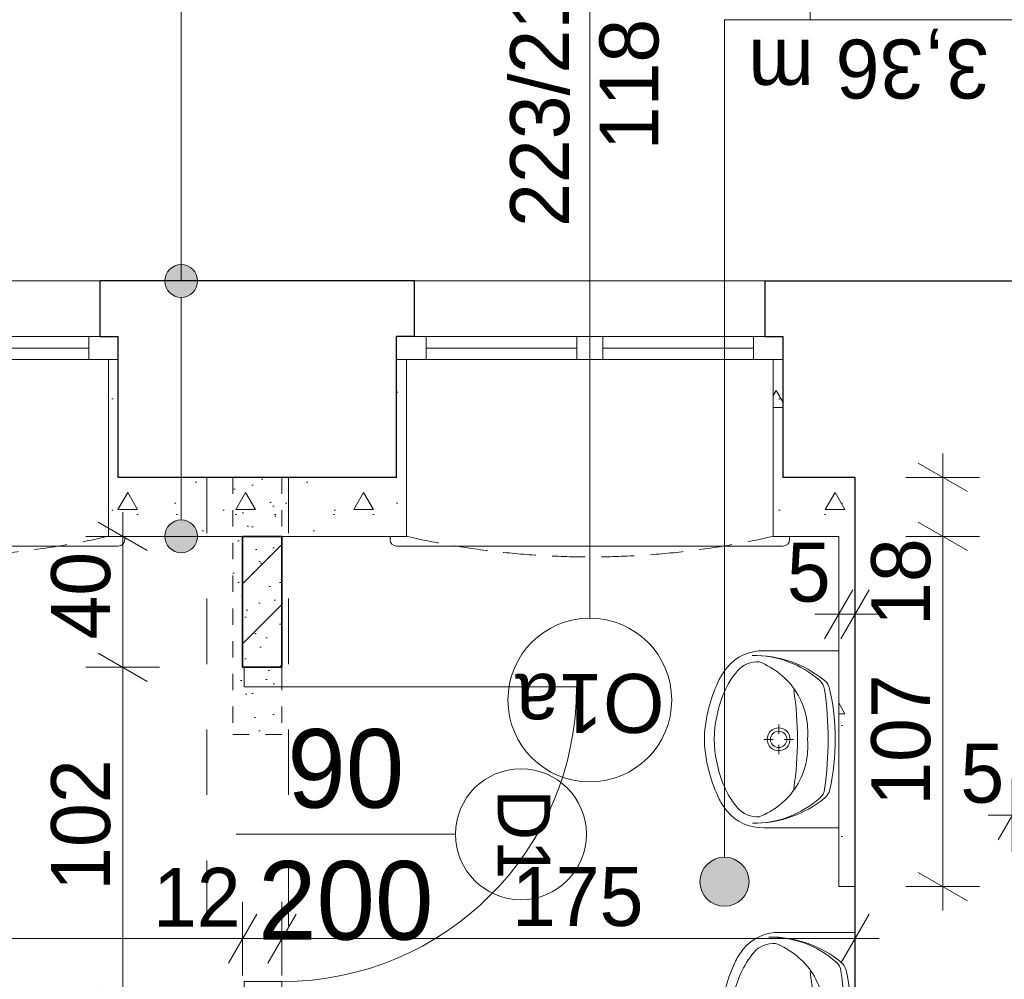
# Model space of a CAD drawing. Extents: x -145259 to -66341, y -2316 to 227384.
# Tile 10 of 141: x -123960 to -120953, y 59361 to 62292. Entities that reach past the tile are written whole.
import ezdxf

# ---------------------------------------------------------------- set-up
doc = ezdxf.new("R2010")
doc.units = 0
doc.header["$MEASUREMENT"] = 0
for name, pattern in [('Hidden Line', [100, 50, -50]), ('Krawędzie ukryte', [150, 100, -50]), ('Przerywana', [400, 200, -200])]:
    doc.linetypes.add(name, pattern=pattern)
for name, color, linetype, lineweight in [('Arch drzwi_Nr_Pióra__5', 7, 'Continuous', 13), ('Arch ocieplenie_Nr_Pióra__21', 7, 'Continuous', 13), ('Arch opisy okien_Nr_Pióra__21', 7, 'Continuous', 13), ('Arch opisy okien_Nr_Pióra__5', 7, 'Continuous', 13), ('Arch opisy_Nr_Pióra__1', 7, 'Continuous', 25), ('Arch opisy_Nr_Pióra__21', 7, 'Continuous', 13), ('Arch wymiary_Nr_Pióra__21', 7, 'Continuous', 13), ('Arch wymiary_Nr_Pióra__5', 7, 'Continuous', 13), ('Arch zmurowania_Nr_Pióra__21', 7, 'Continuous', 13), ('Arch zmurowania_Nr_Pióra__27', 7, 'Continuous', 35), ('Drzwi ArchiCAD_Nr_Pióra__27', 7, 'Continuous', 35), ('Drzwi ArchiCAD_Nr_Pióra__5', 7, 'Continuous', 13), ('INWENT OPISY_Nr_Pióra__21', 7, 'Continuous', 13), ('INWENT STROPY_Nr_Pióra__21', 7, 'Continuous', 13), ('INWENT wyposarzenie_Nr_Pióra__21', 7, 'Continuous', 13), ('INWENT. OKNA_Nr_Pióra__21', 7, 'Continuous', 13), ('INWENT.ŚCIANY_Nr_Pióra__1', 7, 'Continuous', 25), ('INWENT.ŚCIANY_Nr_Pióra__21', 7, 'Continuous', 13)]:
    doc.layers.add(name, color=color, linetype=linetype, lineweight=lineweight)
for name, color, linetype in [('Arch ocieplenie', 7, 'Continuous'), ('Arch opisy', 7, 'Continuous'), ('Arch wymiary', 7, 'Continuous'), ('Arch zmurowania', 7, 'Continuous'), ('Drzwi ArchiCAD', 7, 'Continuous'), ('INWENT wyposarzenie', 7, 'Continuous')]:
    doc.layers.add(name, color=color, linetype=linetype)
doc.layers.add('Arch wyburzenia_Nr_Pióra__2', color=7, linetype='Continuous', lineweight=13, true_color=0x7f7f7f)
doc.layers.add('INWENT.ŚCIANY_Nr_Pióra__2', color=7, linetype='Continuous', lineweight=13, true_color=0x7f7f7f)
doc.styles.add('GENERATED_STYLE_1', font='txt')
doc.styles.add('GENERATED_STYLE_7', font='txt')
doc.styles.add('GENERATED_STYLE_8', font='txt')
doc.dimstyles.new('GENERATED_STYLE__1', dxfattribs={"dimtxt": 179.999995, "dimasz": 114, "dimexe": 0.18, "dimexo": 0, "dimgap": 0.09, "dimtad": 1, "dimdec": 0, "dimlfac": 0.1, "dimzin": 0, "dimdsep": 46, "dimtxsty": 'GENERATED_STYLE_1', "dimblk": 'ARROWHEAD_2', "dimblk1": 'ARROWHEAD_2', "dimblk2": 'ARROWHEAD_2', "dimcen": 0.09, "dimclrd": 7, "dimclre": 7, "dimclrt": 7, "dimazin": 0, "dimtfac": 1, "dimtdec": 4, "dimtmove": 0, "dimatfit": 3, "dimfxl": 0, "dimtolj": 1, "dimtzin": 0, "dimarcsym": 0})
doc.dimstyles.new('GENERATED_STYLE__2', dxfattribs={"dimtxt": 179.999995, "dimasz": 114, "dimexe": 0.18, "dimexo": 0, "dimgap": 0.09, "dimtad": 1, "dimtih": 1, "dimtoh": 1, "dimdec": 0, "dimlfac": 0.1, "dimzin": 0, "dimdsep": 46, "dimtxsty": 'GENERATED_STYLE_1', "dimblk": 'ARROWHEAD_2', "dimblk1": 'ARROWHEAD_2', "dimblk2": 'ARROWHEAD_2', "dimcen": 0.09, "dimclrd": 7, "dimclre": 7, "dimclrt": 7, "dimazin": 0, "dimtfac": 1, "dimtdec": 4, "dimtmove": 0, "dimatfit": 3, "dimfxl": 0, "dimtolj": 1, "dimtzin": 0, "dimarcsym": 0})
doc.dimstyles.new('GENERATED_STYLE__4', dxfattribs={"dimtxt": 179.999995, "dimasz": 114, "dimexe": 0.18, "dimexo": 0, "dimgap": 0.09, "dimtad": 1, "dimdec": 0, "dimlfac": 0.1, "dimzin": 0, "dimdsep": 46, "dimtxsty": 'GENERATED_STYLE_1', "dimblk": 'ARROWHEAD_2', "dimblk1": 'ARROWHEAD_2', "dimblk2": 'ARROWHEAD_2', "dimcen": 0.09, "dimclrd": 7, "dimclre": 7, "dimclrt": 7, "dimazin": 0, "dimtfac": 1, "dimtdec": 4, "dimtmove": 2, "dimatfit": 3, "dimfxl": 0, "dimtolj": 1, "dimtzin": 0, "dimarcsym": 0})
pattern_1 = [(0, (0, 0), (0, 623.5383), [60, -300]), (0, (180, 311.8), (0, 623.5383), [60, -300]), (60, (0, 0), (-540, 311.7692), [60, -300]), (60, (360, 0), (-540, 311.7692), [60, -300]), (120, (60, 0), (540, 311.7692), [60, -300]), (120, (420, 0), (540, 311.7692), [60, -300]), (0, (0, 60), (0, 120), [0, -120, 0, -180.00001]), (45, (60, 60), (-84.85282, 84.85282), [0, -90, 0, -150.00001])]
pattern_2 = [(45, (0, 0), (-91.92388, 91.92388), [])]

# ---------------------------------------------------------------- blocks, each defined once
blk = doc.blocks.new('Ściana_89', base_point=(-121408.7, 59643.6))
at = {"layer": 'Arch ocieplenie_Nr_Pióra__21', "linetype": 'Continuous'}
h = blk.add_hatch(dxfattribs=at)
h.set_pattern_fill('Structural_Concrete', color=256, style=0, pattern_type=2)
h.set_pattern_definition(pattern_1)
h.paths.add_polyline_path([(-121408.7, 59643.6), (-121408.7, 60893.6), (-121458.7, 60713.6), (-121458.7, 59643.6)], flags=0)
for p, q in [((-121408.7, 59643.6), (-121408.7, 60893.6)), ((-121458.7, 60713.6), (-121458.7, 59643.6)), ((-121458.7, 59643.6), (-121408.7, 59643.6))]:
    blk.add_line(p, q, dxfattribs=at)
blk = doc.blocks.new('Ściana_91', base_point=(-123658.7, 61253.6))
at = {"layer": 'Arch ocieplenie_Nr_Pióra__21', "linetype": 'Continuous'}
h = blk.add_hatch(dxfattribs=at)
h.set_pattern_fill('Structural_Concrete', color=256, style=0, pattern_type=2)
h.set_pattern_definition(pattern_1)
h.paths.add_polyline_path([(-123688.7, 61253.6), (-123688.7, 60713.6), (-123658.7, 60893.6), (-123658.7, 61253.6)], flags=0)
for p, q in [((-123688.7, 61253.6), (-123688.7, 60713.6)), ((-123658.7, 61253.6), (-123688.7, 61253.6)), ((-123658.7, 60893.6), (-123658.7, 61253.6))]:
    blk.add_line(p, q, dxfattribs=at)
blk = doc.blocks.new('Ściana_92', base_point=(-123658.7, 60893.6))
at = {"layer": 'Arch ocieplenie_Nr_Pióra__21', "linetype": 'Continuous'}
h = blk.add_hatch(dxfattribs=at)
h.set_pattern_fill('Structural_Concrete', color=256, style=0, pattern_type=2)
h.set_pattern_definition(pattern_1)
h.paths.add_polyline_path([(-123688.7, 60713.6), (-122778.7, 60713.6), (-122808.7, 60893.6), (-123658.7, 60893.6)], flags=0)
for p, q in [((-122808.7, 60893.6), (-123658.7, 60893.6)), ((-123688.7, 60713.6), (-122778.7, 60713.6))]:
    blk.add_line(p, q, dxfattribs=at)
blk = doc.blocks.new('Ściana_93', base_point=(-122808.7, 61253.6))
at = {"layer": 'Arch ocieplenie_Nr_Pióra__21', "linetype": 'Continuous'}
h = blk.add_hatch(dxfattribs=at)
h.set_pattern_fill('Structural_Concrete', color=256, style=0, pattern_type=2)
h.set_pattern_definition(pattern_1)
h.paths.add_polyline_path([(-122808.7, 61253.6), (-122808.7, 60893.6), (-122778.7, 60713.6), (-122778.7, 61253.6)], flags=0)
for p, q in [((-122808.7, 61253.6), (-122808.7, 60893.6)), ((-122778.7, 61253.6), (-122808.7, 61253.6)), ((-122778.7, 60713.6), (-122778.7, 61253.6))]:
    blk.add_line(p, q, dxfattribs=at)
blk = doc.blocks.new('Ściana_94', base_point=(-121628.7, 61253.6))
at = {"layer": 'Arch ocieplenie_Nr_Pióra__21', "linetype": 'Continuous'}
h = blk.add_hatch(dxfattribs=at)
h.set_pattern_fill('Structural_Concrete', color=256, style=0, pattern_type=2)
h.set_pattern_definition(pattern_1)
h.paths.add_polyline_path([(-121658.7, 61253.6), (-121658.7, 60713.6), (-121628.7, 60893.6), (-121628.7, 61253.6)], flags=0)
for p, q in [((-121658.7, 61253.6), (-121658.7, 60713.6)), ((-121628.7, 61253.6), (-121658.7, 61253.6)), ((-121628.7, 60893.6), (-121628.7, 61253.6))]:
    blk.add_line(p, q, dxfattribs=at)
blk = doc.blocks.new('Ściana_95', base_point=(-121628.7, 60893.6))
at = {"layer": 'Arch ocieplenie_Nr_Pióra__21', "linetype": 'Continuous'}
h = blk.add_hatch(dxfattribs=at)
h.set_pattern_fill('Structural_Concrete', color=256, style=0, pattern_type=2)
h.set_pattern_definition(pattern_1)
h.paths.add_polyline_path([(-121658.7, 60713.6), (-121458.7, 60713.6), (-121408.7, 60893.6), (-121628.7, 60893.6)], flags=0)
for p, q in [((-121408.7, 60893.6), (-121628.7, 60893.6)), ((-121658.7, 60713.6), (-121458.7, 60713.6))]:
    blk.add_line(p, q, dxfattribs=at)
blk = doc.blocks.new('D1 Drzwi proste 14_9')
at = {"layer": 'Drzwi ArchiCAD_Nr_Pióra__27', "linetype": 'Continuous'}
for p, q in [((-510, 0), (-510, -115)), ((510, 0), (510, -115))]:
    blk.add_line(p, q, dxfattribs=at)
at = {"layer": 'Drzwi ArchiCAD_Nr_Pióra__5', "linetype": 'Continuous'}
for p, q in [((450, 0), (450, 900)), ((-450, 0), (-510, 0)), ((-510, 0), (-510, -115)), ((-450, -115), (-450, 0)), ((510, 0), (450, 0)), ((450, 0), (450, -115)), ((510, -115), (510, 0)), ((-510, -115), (-450, -115)), ((450, -115), (510, -115))]:
    blk.add_line(p, q, dxfattribs=at)
blk.add_arc((450, 0), 900, 90, 180, dxfattribs=at)
blk = doc.blocks.new('Ściana_101', base_point=(-123279, 60713.6))
at = {"layer": 'Arch zmurowania_Nr_Pióra__21', "linetype": 'Continuous'}
h = blk.add_hatch(dxfattribs=at)
h.set_pattern_fill('Common_Brick', color=256, style=0, pattern_type=2)
h.set_pattern_definition(pattern_2)
h.paths.add_polyline_path([(-123279, 60713.6), (-123279, 60313.6), (-123274, 60313.6), (-123159, 60313.6), (-123159, 60713.6)], flags=0)
h = blk.add_hatch(dxfattribs=at)
h.set_pattern_fill('Common_Brick', color=256, style=0, pattern_type=2)
h.set_pattern_definition(pattern_2)
h.paths.add_polyline_path([(-123279, 57608.6), (-123159, 57608.6), (-123159, 59293.6), (-123274, 59293.6), (-123279, 59293.6)], flags=0)
at = {"layer": 'Arch zmurowania_Nr_Pióra__27', "linetype": 'Continuous'}
for p, q in [((-123279, 60713.6), (-123279, 60313.6)), ((-123159, 60713.6), (-123279, 60713.6)), ((-123159, 60313.6), (-123159, 60713.6)), ((-123274, 60313.6), (-123279, 60313.6)), ((-123159, 60313.6), (-123274, 60313.6)), ((-123274, 59293.6), (-123279, 59293.6)), ((-123279, 59293.6), (-123279, 57608.6)), ((-123159, 59293.6), (-123274, 59293.6)), ((-123159, 57608.6), (-123159, 59293.6)), ((-123279, 57608.6), (-123159, 57608.6))]:
    blk.add_line(p, q, dxfattribs=at)
at = {"layer": 'Drzwi ArchiCAD', "color": 8, "linetype": 'Continuous', "lineweight": 13, "true_color": 0x7f7f7f, "xscale": -1, "zscale": 1000, "rotation": -90.00000000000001}
blk.add_blockref('D1 Drzwi proste 14_9', (-123159, 59803.6), dxfattribs=at)
blk = doc.blocks.new('Symbol Umywalka 14_14', base_point=(-121868.8, 59823.6))
at = {"layer": 'INWENT wyposarzenie_Nr_Pióra__21', "linetype": 'Continuous'}
for p, q in [((-121458.7, 60363.6), (-121687.2, 60363.6)), ((-121458.7, 59823.6), (-121458.7, 60363.6)), ((-121458.7, 60178.7), (-121458.7, 60008.5)), ((-121642.1, 60139), (-121642.1, 60110.2)), ((-121658.7, 60093.5), (-121687.5, 60093.5)), ((-121642.1, 60076.8), (-121642.1, 60048)), ((-121596.6, 60093.5), (-121625.4, 60093.5)), ((-121458.7, 59823.6), (-121687.2, 59823.6))]:
    blk.add_line(p, q, dxfattribs=at)
for radius in [35, 25]:
    blk.add_circle((-121642.1, 60093.5), radius, dxfattribs=at)
for centre, radius, start, end in [((-121693.1, 60226.4), 137.4, 87.5448, 141.2546), ((-121716.7, 60010.1), 339.6, 50.7422, 90.9847), ((-121718.6, 60044.5), 305.1, 48.602, 90.7542), ((-121634.2, 60179.3), 212.8, 141.3152, 152.8429), ((-121706.9, 60249.6), 80.9, 86.0694, 139.1984), ((-121789.8, 60106.5), 240.7, 32.8442, 68.4481), ((-121541.4, 60117), 293, 140.7149, 170.0022), ((-121425.1, 60079.9), 444.2, 153.7403, 175.7948), ((-121546.5, 60239.7), 45, 7.9079, 48.602), ((-121530.3, 60238.2), 45, 12.7715, 50.7422), ((-122569.5, 60093.6), 984.9, 351.1734, 8.8204), ((-121793.6, 60112.9), 240.6, 355.394, 31.0561), ((-122644.8, 60087.1), 1153.8, 0.3225, 7.9079), ((-122145.6, 60098.7), 675.9, 359.5672, 12.7715), ((-121522.1, 60093.6), 316.7, 166.4334, 193.5666), ((-121598.8, 60093.6), 270, 175.9876, 184.0124), ((-121425.1, 60107.3), 444.2, 184.2052, 206.2597), ((-121793.6, 60074.3), 240.6, 328.9439, 4.606), ((-122644.8, 60098.8), 1153.8, 352.1696, 359.755), ((-122145.6, 60087.8), 675.9, 347.306, 0.5103), ((-121541.4, 60070.2), 293, 189.9978, 219.2851), ((-121789.8, 60080.7), 240.7, 291.5519, 327.1558), ((-121546.4, 59947.7), 45, 311.4755, 352.1696), ((-121530.1, 59949.2), 45, 309.3352, 347.306), ((-121634.2, 60007.9), 212.8, 207.1571, 218.6848), ((-121716.8, 60177.1), 339.6, 269.0928, 309.3352), ((-121718.6, 60142.6), 305.1, 269.3233, 311.4755), ((-121693.1, 59960.8), 137.4, 218.7454, 272.4552), ((-121706.9, 59937.6), 80.9, 220.8016, 273.9306)]:
    blk.add_arc(centre, radius, start, end, dxfattribs=at)
blk = doc.blocks.new('Symbol Umywalka 14_21', base_point=(-121818.8, 58963.6))
at = {"layer": 'INWENT wyposarzenie_Nr_Pióra__21', "linetype": 'Continuous'}
for p, q in [((-121408.7, 59503.6), (-121637.2, 59503.6)), ((-121408.7, 58963.6), (-121408.7, 59503.6)), ((-121408.7, 59318.7), (-121408.7, 59148.5)), ((-121592.1, 59279), (-121592.1, 59250.2)), ((-121608.7, 59233.5), (-121637.5, 59233.5)), ((-121546.6, 59233.5), (-121575.4, 59233.5)), ((-121592.1, 59216.8), (-121592.1, 59188)), ((-121408.7, 58963.6), (-121637.2, 58963.6))]:
    blk.add_line(p, q, dxfattribs=at)
for radius in [35, 25]:
    blk.add_circle((-121592.1, 59233.5), radius, dxfattribs=at)
for centre, radius, start, end in [((-121643.1, 59366.4), 137.4, 87.5448, 141.2546), ((-121656.9, 59389.6), 80.9, 86.0694, 139.1984), ((-121666.7, 59150.1), 339.6, 50.7422, 90.9847), ((-121668.6, 59184.5), 305.1, 48.602, 90.7542), ((-121739.8, 59246.5), 240.7, 32.8442, 68.4481), ((-121491.4, 59257), 293, 140.7149, 170.0022), ((-121584.2, 59319.3), 212.8, 141.3152, 152.8429), ((-121375.1, 59219.9), 444.2, 153.7403, 175.7948), ((-121496.5, 59379.7), 45, 7.9079, 48.602), ((-121480.3, 59378.2), 45, 12.7715, 50.7422), ((-122519.5, 59233.6), 984.9, 351.1734, 8.8204), ((-122594.8, 59227.1), 1153.8, 0.3225, 7.9079), ((-122095.6, 59238.7), 675.9, 359.5672, 12.7715), ((-121743.6, 59252.9), 240.6, 355.394, 31.0561), ((-121472.1, 59233.6), 316.7, 166.4334, 193.5666), ((-121548.8, 59233.6), 270, 175.9876, 184.0124), ((-121743.6, 59214.3), 240.6, 328.9439, 4.606), ((-122594.8, 59238.8), 1153.8, 352.1696, 359.755), ((-122095.6, 59227.8), 675.9, 347.306, 0.5103), ((-121375.1, 59247.3), 444.2, 184.2052, 206.2597), ((-121491.4, 59210.2), 293, 189.9978, 219.2851), ((-121739.8, 59220.7), 240.7, 291.5519, 327.1558), ((-121496.4, 59087.7), 45, 311.4755, 352.1696), ((-121480.1, 59089.2), 45, 309.3352, 347.306), ((-121584.2, 59147.9), 212.8, 207.1571, 218.6848), ((-121666.8, 59317.1), 339.6, 269.0928, 309.3352), ((-121668.6, 59282.6), 305.1, 269.3233, 311.4755), ((-121656.9, 59077.6), 80.9, 220.8016, 273.9306), ((-121643.1, 59100.8), 137.4, 218.7454, 272.4552)]:
    blk.add_arc(centre, radius, start, end, dxfattribs=at)
blk = doc.blocks.new('Linia_20', base_point=(-123466.5, 61493.6))
at = {"layer": 'Arch opisy_Nr_Pióra__21', "linetype": 'Continuous'}
blk.add_line((-123466.5, 61493.6), (-123466.5, 62682.6), dxfattribs=at)
blk.add_circle((-123466.5, 62982.6), 300, dxfattribs=at)
blk = doc.blocks.new('Linia_21', base_point=(-123466.5, 60713.6))
at = {"layer": 'Arch opisy_Nr_Pióra__21', "linetype": 'Continuous'}
for points in [[(-123416.5, 61493.6), (-123420.3, 61512.7), (-123431.1, 61529), (-123447.4, 61539.8), (-123466.5, 61543.6), (-123485.6, 61539.8), (-123501.9, 61529), (-123512.7, 61512.7), (-123516.5, 61493.6), (-123512.7, 61474.5), (-123501.9, 61458.2), (-123485.6, 61447.4), (-123466.5, 61443.6), (-123447.4, 61447.4), (-123431.1, 61458.2), (-123420.3, 61474.5)], [(-123416.5, 60713.6), (-123420.3, 60732.7), (-123431.1, 60749), (-123447.4, 60759.8), (-123466.5, 60763.6), (-123485.6, 60759.8), (-123501.9, 60749), (-123512.7, 60732.7), (-123516.5, 60713.6), (-123512.7, 60694.5), (-123501.9, 60678.2), (-123485.6, 60667.4), (-123466.5, 60663.6), (-123447.4, 60667.4), (-123431.1, 60678.2), (-123420.3, 60694.5)]]:
    blk.add_hatch(color=256, dxfattribs=at).paths.add_polyline_path(points, flags=0)
blk.add_line((-123466.5, 60763.6), (-123466.5, 61443.6), dxfattribs=at)
for centre in [(-123466.5, 61493.6), (-123466.5, 60713.6)]:
    blk.add_circle(centre, 50, dxfattribs=at)
blk = doc.blocks.new('Linia_24', base_point=(-121807.4, 62291.7))
at = {"layer": 'Arch opisy_Nr_Pióra__21', "linetype": 'Continuous'}
blk.add_hatch(color=256, dxfattribs=at).paths.add_polyline_path([(-121732.4, 59658.7), (-121738.1, 59687.4), (-121754.4, 59711.8), (-121778.7, 59728), (-121807.4, 59733.7), (-121836.1, 59728), (-121860.4, 59711.8), (-121876.7, 59687.4), (-121882.4, 59658.7), (-121876.7, 59630), (-121860.4, 59605.7), (-121836.1, 59589.5), (-121807.4, 59583.7), (-121778.7, 59589.5), (-121754.4, 59605.7), (-121738.1, 59630)], flags=0)
blk.add_line((-121807.4, 62291.7), (-121807.4, 59733.7), dxfattribs=at)
blk.add_circle((-121807.4, 59658.7), 75, dxfattribs=at)
blk = doc.blocks.new('*D1247')
at = {"layer": 'Arch wymiary_Nr_Pióra__5', "linetype": 'Continuous'}
for p, q in [((-121216, 60756.9), (-121066, 60670.3)), ((-121028.5, 60713.6), (-121253.5, 60713.6)), ((-121141, 59643.6), (-121141, 60713.6)), ((-121216, 59686.9), (-121066, 59600.3)), ((-121028.5, 59643.6), (-121253.5, 59643.6)), ((-121141, 59570.3), (-121141, 59643.6))]:
    blk.add_line(p, q, dxfattribs=at)
at = {"layer": 'Arch wymiary_Nr_Pióra__21', "char_height": 180, "attachment_point": 7, "rotation": 90, "style": 'GENERATED_STYLE_1'}
for s, insert in [('{18}', (-121177, 60439.9)), ('{107}', (-121177, 59890.6))]:
    blk.add_mtext(s, dxfattribs=dict(at, insert=insert))
blk = doc.blocks.new('ARROWHEAD_2')
at = {"color": 0, "linetype": 'Continuous', "lineweight": 0}
for p, q in [((-0.378, -0.655), (0.378, 0.655)), ((0, 0), (-1, 0))]:
    blk.add_line(p, q, dxfattribs=at)
blk = doc.blocks.new('*D1248')
at = {"layer": 'Arch wymiary_Nr_Pióra__5', "linetype": 'Continuous'}
for p, q in [((-121141, 60893.6), (-121141, 60967)), ((-121066, 60850.3), (-121216, 60936.9)), ((-121028.5, 60893.6), (-121253.5, 60893.6)), ((-121141, 60713.6), (-121141, 60893.6)), ((-121216, 60756.9), (-121066, 60670.3)), ((-121028.5, 60713.6), (-121253.5, 60713.6))]:
    blk.add_line(p, q, dxfattribs=at)
at = {"layer": 'Arch wymiary_Nr_Pióra__21', "char_height": 180, "attachment_point": 7, "rotation": 90, "style": 'GENERATED_STYLE_1'}
for s, insert in [('{18}', (-121177, 60439.9)), ('{107}', (-121177, 59890.6))]:
    blk.add_mtext(s, dxfattribs=dict(at, insert=insert))
blk = doc.blocks.new('*D1249')
at = {"layer": 'Arch wymiary_Nr_Pióra__5', "linetype": 'Continuous'}
for p, q in [((-120928.7, 59749), (-120928.7, 59974)), ((-120878.7, 59749), (-120878.7, 59974)), ((-120972, 59786.5), (-120885.4, 59936.5)), ((-120835.4, 59936.5), (-120922, 59786.5)), ((-121002.1, 59861.5), (-120928.7, 59861.5)), ((-120928.7, 59861.5), (-120878.7, 59861.5)), ((-120878.7, 59861.5), (-120805.4, 59861.5))]:
    blk.add_line(p, q, dxfattribs=at)
at = {"layer": 'Arch wymiary_Nr_Pióra__21', "insert": (-121087.3, 59897.5), "char_height": 180, "attachment_point": 7, "style": 'GENERATED_STYLE_1'}
blk.add_mtext('{5}', dxfattribs=at)
blk = doc.blocks.new('*D1250')
at = {"layer": 'Arch wymiary_Nr_Pióra__5', "linetype": 'Continuous'}
for p, q in [((-121458.7, 60363), (-121458.7, 60588)), ((-121408.7, 60363), (-121408.7, 60588)), ((-121502, 60400.5), (-121415.4, 60550.5)), ((-121365.4, 60550.5), (-121452, 60400.5)), ((-121532.1, 60475.5), (-121458.7, 60475.5)), ((-121458.7, 60475.5), (-121408.7, 60475.5)), ((-121408.7, 60475.5), (-121335.4, 60475.5))]:
    blk.add_line(p, q, dxfattribs=at)
at = {"layer": 'Arch wymiary_Nr_Pióra__21', "insert": (-121617.3, 60511.5), "char_height": 180, "attachment_point": 7, "style": 'GENERATED_STYLE_1'}
blk.add_mtext('{5}', dxfattribs=at)
blk = doc.blocks.new('*D1275')
at = {"layer": 'Arch wymiary_Nr_Pióra__5', "linetype": 'Continuous'}
for p, q in [((-126488.7, 59372.4), (-126488.7, 59597.4)), ((-126308.7, 59372.4), (-126308.7, 59597.4)), ((-126445.4, 59559.9), (-126532, 59409.9)), ((-126265.4, 59559.9), (-126352, 59409.9)), ((-126562.1, 59484.9), (-126488.7, 59484.9)), ((-126488.7, 59484.9), (-126308.7, 59484.9))]:
    blk.add_line(p, q, dxfattribs=at)
at = {"layer": 'Arch wymiary_Nr_Pióra__21', "char_height": 180, "attachment_point": 7, "style": 'GENERATED_STYLE_1'}
for s, insert in [('{18}', (-126762.5, 59520.9)), ('{140}', (-125838, 59520.9)), ('{1}', (-125065, 59520.9)), ('{162}', (-124374.7, 59520.9)), ('{12}', (-123552.7, 59520.9)), ('{175}', (-122456.7, 59520.9))]:
    blk.add_mtext(s, dxfattribs=dict(at, insert=insert))
blk = doc.blocks.new('*D1276')
at = {"layer": 'Arch wymiary_Nr_Pióra__5', "linetype": 'Continuous'}
for p, q in [((-126308.7, 59372.4), (-126308.7, 59597.4)), ((-124906.4, 59372.4), (-124906.4, 59597.4)), ((-126265.4, 59559.9), (-126352, 59409.9)), ((-124949.7, 59409.9), (-124863.1, 59559.9)), ((-124851.1, 59559.9), (-124937.7, 59409.9)), ((-126308.7, 59484.9), (-124906.4, 59484.9))]:
    blk.add_line(p, q, dxfattribs=at)
at = {"layer": 'Arch wymiary_Nr_Pióra__21', "char_height": 180, "attachment_point": 7, "style": 'GENERATED_STYLE_1'}
for s, insert in [('{18}', (-126762.5, 59520.9)), ('{140}', (-125838, 59520.9)), ('{1}', (-125065, 59520.9)), ('{162}', (-124374.7, 59520.9)), ('{12}', (-123552.7, 59520.9)), ('{175}', (-122456.7, 59520.9))]:
    blk.add_mtext(s, dxfattribs=dict(at, insert=insert))
blk = doc.blocks.new('*D1277')
at = {"layer": 'Arch wymiary_Nr_Pióra__5', "linetype": 'Continuous'}
for p, q in [((-124906.4, 59372.4), (-124906.4, 59597.4)), ((-124894.4, 59372.4), (-124894.4, 59597.4)), ((-124949.7, 59409.9), (-124863.1, 59559.9)), ((-124851.1, 59559.9), (-124937.7, 59409.9)), ((-124906.4, 59484.9), (-124894.4, 59484.9))]:
    blk.add_line(p, q, dxfattribs=at)
at = {"layer": 'Arch wymiary_Nr_Pióra__21', "char_height": 180, "attachment_point": 7, "style": 'GENERATED_STYLE_1'}
for s, insert in [('{18}', (-126762.5, 59520.9)), ('{140}', (-125838, 59520.9)), ('{1}', (-125065, 59520.9)), ('{162}', (-124374.7, 59520.9)), ('{12}', (-123552.7, 59520.9)), ('{175}', (-122456.7, 59520.9))]:
    blk.add_mtext(s, dxfattribs=dict(at, insert=insert))
blk = doc.blocks.new('*D1278')
at = {"layer": 'Arch wymiary_Nr_Pióra__5', "linetype": 'Continuous'}
for p, q in [((-124894.4, 59372.4), (-124894.4, 59597.4)), ((-123279, 59372.4), (-123279, 59597.4)), ((-124949.7, 59409.9), (-124863.1, 59559.9)), ((-124851.1, 59559.9), (-124937.7, 59409.9)), ((-123235.7, 59559.9), (-123322.3, 59409.9)), ((-124894.4, 59484.9), (-123279, 59484.9))]:
    blk.add_line(p, q, dxfattribs=at)
at = {"layer": 'Arch wymiary_Nr_Pióra__21', "char_height": 180, "attachment_point": 7, "style": 'GENERATED_STYLE_1'}
for s, insert in [('{18}', (-126762.5, 59520.9)), ('{140}', (-125838, 59520.9)), ('{1}', (-125065, 59520.9)), ('{162}', (-124374.7, 59520.9)), ('{12}', (-123552.7, 59520.9)), ('{175}', (-122456.7, 59520.9))]:
    blk.add_mtext(s, dxfattribs=dict(at, insert=insert))
blk = doc.blocks.new('*D1279')
at = {"layer": 'Arch wymiary_Nr_Pióra__5', "linetype": 'Continuous'}
for p, q in [((-123279, 59372.4), (-123279, 59597.4)), ((-123159, 59372.4), (-123159, 59597.4)), ((-123235.7, 59559.9), (-123322.3, 59409.9)), ((-123115.7, 59559.9), (-123202.3, 59409.9)), ((-123279, 59484.9), (-123159, 59484.9))]:
    blk.add_line(p, q, dxfattribs=at)
at = {"layer": 'Arch wymiary_Nr_Pióra__21', "char_height": 180, "attachment_point": 7, "style": 'GENERATED_STYLE_1'}
for s, insert in [('{18}', (-126762.5, 59520.9)), ('{140}', (-125838, 59520.9)), ('{1}', (-125065, 59520.9)), ('{162}', (-124374.7, 59520.9)), ('{12}', (-123552.7, 59520.9)), ('{175}', (-122456.7, 59520.9))]:
    blk.add_mtext(s, dxfattribs=dict(at, insert=insert))
blk = doc.blocks.new('*D1280')
at = {"layer": 'Arch wymiary_Nr_Pióra__5', "linetype": 'Continuous'}
for p, q in [((-123159, 59372.4), (-123159, 59597.4)), ((-121408.9, 59372.4), (-121408.9, 59597.4)), ((-123115.7, 59559.9), (-123202.3, 59409.9)), ((-121452.2, 59409.9), (-121365.6, 59559.9)), ((-123159, 59484.9), (-121408.9, 59484.9)), ((-121408.9, 59484.9), (-121335.6, 59484.9))]:
    blk.add_line(p, q, dxfattribs=at)
at = {"layer": 'Arch wymiary_Nr_Pióra__21', "char_height": 180, "attachment_point": 7, "style": 'GENERATED_STYLE_1'}
for s, insert in [('{18}', (-126762.5, 59520.9)), ('{140}', (-125838, 59520.9)), ('{1}', (-125065, 59520.9)), ('{162}', (-124374.7, 59520.9)), ('{12}', (-123552.7, 59520.9)), ('{175}', (-122456.7, 59520.9))]:
    blk.add_mtext(s, dxfattribs=dict(at, insert=insert))
blk = doc.blocks.new('*D1288')
at = {"layer": 'Arch wymiary_Nr_Pióra__5', "linetype": 'Continuous'}
for p, q in [((-123720.1, 59336.9), (-123570.1, 59250.3)), ((-123532.6, 59293.6), (-123757.6, 59293.6)), ((-123645.1, 57608.6), (-123645.1, 59293.6)), ((-123720.1, 57651.9), (-123570.1, 57565.3)), ((-123532.6, 57608.6), (-123757.6, 57608.6)), ((-123645.1, 57535.3), (-123645.1, 57608.6))]:
    blk.add_line(p, q, dxfattribs=at)
at = {"layer": 'Arch wymiary_Nr_Pióra__21', "char_height": 180, "attachment_point": 7, "rotation": 90, "style": 'GENERATED_STYLE_1'}
for s, insert in [('{40}', (-123681.1, 60398.4)), ('{102}', (-123681.1, 59630.8)), ('{168}', (-123681.1, 58081.7))]:
    blk.add_mtext(s, dxfattribs=dict(at, insert=insert))
blk = doc.blocks.new('*D1289')
at = {"layer": 'Arch wymiary_Nr_Pióra__5', "linetype": 'Continuous'}
for p, q in [((-123720.1, 60356.9), (-123570.1, 60270.3)), ((-123532.6, 60313.6), (-123757.6, 60313.6)), ((-123645.1, 59293.6), (-123645.1, 60313.6)), ((-123720.1, 59336.9), (-123570.1, 59250.3)), ((-123532.6, 59293.6), (-123757.6, 59293.6))]:
    blk.add_line(p, q, dxfattribs=at)
at = {"layer": 'Arch wymiary_Nr_Pióra__21', "char_height": 180, "attachment_point": 7, "rotation": 90, "style": 'GENERATED_STYLE_1'}
for s, insert in [('{40}', (-123681.1, 60398.4)), ('{102}', (-123681.1, 59630.8)), ('{168}', (-123681.1, 58081.7))]:
    blk.add_mtext(s, dxfattribs=dict(at, insert=insert))
blk = doc.blocks.new('*D1290')
at = {"layer": 'Arch wymiary_Nr_Pióra__5', "linetype": 'Continuous'}
for p, q in [((-123645.1, 60713.6), (-123645.1, 60787)), ((-123570.1, 60670.3), (-123720.1, 60756.9)), ((-123532.6, 60713.6), (-123757.6, 60713.6)), ((-123645.1, 60313.6), (-123645.1, 60713.6)), ((-123720.1, 60356.9), (-123570.1, 60270.3)), ((-123532.6, 60313.6), (-123757.6, 60313.6))]:
    blk.add_line(p, q, dxfattribs=at)
at = {"layer": 'Arch wymiary_Nr_Pióra__21', "char_height": 180, "attachment_point": 7, "rotation": 90, "style": 'GENERATED_STYLE_1'}
for s, insert in [('{40}', (-123681.1, 60398.4)), ('{102}', (-123681.1, 59630.8)), ('{168}', (-123681.1, 58081.7))]:
    blk.add_mtext(s, dxfattribs=dict(at, insert=insert))

msp = doc.modelspace()

# ---------------------------------------------------------------- hatches: boundary and pattern name
at = {"layer": 'Arch wyburzenia_Nr_Pióra__2', "linetype": 'Continuous'}
h = msp.add_hatch(dxfattribs=at)
h.set_pattern_fill('Cut_Stone', color=256, style=0, pattern_type=2)
h.set_pattern_definition([(45, (0, 200), (-63.63961, 63.63961), [0, -60, 0, -90]), (110, (200, 200), (84.572336, 30.78181), [0, -44, 0, -76])])
h.paths.add_polyline_path([(-123308.8, 60108.6), (-123158.8, 60108.6), (-123158.7, 60893.6), (-123308.7, 60893.6)], flags=0)

# ---------------------------------------------------------------- linework, layer by layer
at = {"layer": 'Arch drzwi_Nr_Pióra__5', "linetype": 'Continuous'}
msp.add_line((-123299, 59803.6), (-122629, 59803.6), dxfattribs=at)
at = {"layer": 'Arch opisy okien_Nr_Pióra__21', "linetype": 'Continuous'}
msp.add_circle((-122218.7, 60213.6), 250, dxfattribs=at)
at = {"layer": 'Arch opisy okien_Nr_Pióra__5', "linetype": 'Continuous'}
msp.add_circle((-122429, 59803.6), 200, dxfattribs=at)
at = {"layer": 'Arch opisy_Nr_Pióra__21', "linetype": 'Continuous'}
for p, q in [((-121545.6, 63011.7), (-121545.6, 62291.7)), ((-120345.6, 62291.7), (-121807.4, 62291.7)), ((-121545.6, 62291.7), (-120345.6, 62291.7))]:
    msp.add_line(p, q, dxfattribs=at)
at = {"layer": 'INWENT OPISY_Nr_Pióra__21', "linetype": 'Continuous'}
msp.add_line((-122218.7, 60463.6), (-122218.7, 62693.6), dxfattribs=at)
at = {"layer": 'INWENT STROPY_Nr_Pióra__21', "linetype": 'Przerywana'}
for p, q in [((-123388.7, 54723.6), (-123388.7, 60893.6)), ((-123138.7, 54723.6), (-123138.7, 60893.6))]:
    msp.add_line(p, q, dxfattribs=at)
at = {"layer": 'INWENT. OKNA_Nr_Pióra__21', "linetype": 'Continuous'}
for p, q in [((-124828.7, 61323.6), (-123668.7, 61323.6)), ((-123748.7, 61323.6), (-123748.7, 61253.6)), ((-122798.7, 61323.6), (-121638.7, 61323.6)), ((-122718.7, 61323.6), (-122718.7, 61253.6)), ((-122258.7, 61323.6), (-122258.7, 61253.6)), ((-122178.7, 61323.6), (-122178.7, 61253.6)), ((-121718.7, 61323.6), (-121718.7, 61253.6)), ((-123748.7, 61288.6), (-124208.7, 61288.6)), ((-122258.7, 61288.6), (-122718.7, 61288.6)), ((-121718.7, 61288.6), (-122178.7, 61288.6)), ((-123668.7, 61253.6), (-124828.7, 61253.6)), ((-121638.7, 61253.6), (-122798.7, 61253.6)), ((-123638.7, 60703.6), (-123638.7, 60713.6)), ((-122828.7, 60703.6), (-122828.7, 60713.6)), ((-121608.7, 60703.6), (-121608.7, 60713.6)), ((-124838.7, 60683.6), (-123658.7, 60683.6)), ((-122808.7, 60683.6), (-121628.7, 60683.6))]:
    msp.add_line(p, q, dxfattribs=at)
for centre, start, end in [((-123658.7, 60703.6), 270, 0), ((-122808.7, 60703.6), 180, 270), ((-121628.7, 60703.6), 270, 0)]:
    msp.add_arc(centre, 20, start, end, dxfattribs=at)
at = {"layer": 'INWENT.ŚCIANY_Nr_Pióra__1', "linetype": 'Continuous'}
for p, q in [((-123713.7, 61323.6), (-123713.7, 61493.6)), ((-122753.7, 61493.6), (-123713.7, 61493.6)), ((-122753.7, 61323.6), (-122753.7, 61493.6)), ((-121683.7, 61323.6), (-121683.7, 61493.6)), ((-121683.7, 61493.6), (-119638.7, 61493.6)), ((-123713.7, 61323.6), (-123658.7, 61323.6)), ((-123658.7, 60893.6), (-123658.7, 61323.6)), ((-122808.7, 60893.6), (-122808.7, 61323.6)), ((-122753.7, 61323.6), (-122808.7, 61323.6)), ((-121683.7, 61323.6), (-121628.7, 61323.6)), ((-121628.7, 60893.6), (-121628.7, 61323.6)), ((-123308.7, 60893.6), (-123658.7, 60893.6)), ((-122808.7, 60893.6), (-123308.7, 60893.6)), ((-121408.7, 60893.6), (-121628.7, 60893.6)), ((-121409, 57833.6), (-121408.7, 60893.6))]:
    msp.add_line(p, q, dxfattribs=at)
at = {"layer": 'INWENT.ŚCIANY_Nr_Pióra__2', "linetype": 'Hidden Line'}
for p, q in [((-123308.7, 60893.6), (-123308.8, 60108.6)), ((-123158.7, 60893.6), (-123158.8, 60108.6)), ((-123309, 60108.6), (-123158.8, 60108.6))]:
    msp.add_line(p, q, dxfattribs=at)
at = {"layer": 'INWENT.ŚCIANY_Nr_Pióra__21', "linetype": 'Continuous'}
for p, q in [((-124783.7, 61493.6), (-123713.7, 61493.6)), ((-122753.7, 61493.6), (-121683.7, 61493.6))]:
    msp.add_line(p, q, dxfattribs=at)
at = {"layer": 'INWENT.ŚCIANY_Nr_Pióra__21', "linetype": 'Krawędzie ukryte'}
for centre in [(-124248.7, 63172.1), (-122218.7, 63172.1)]:
    msp.add_arc(centre, 2521.4, 257.1678, 282.8322, dxfattribs=at)

# ---------------------------------------------------------------- block references
at = {"layer": 'Arch ocieplenie'}
for name, p in [('Ściana_91', (-123658.7, 61253.6)), ('Ściana_93', (-122808.7, 61253.6)), ('Ściana_94', (-121628.7, 61253.6)), ('Ściana_92', (-123658.7, 60893.6)), ('Ściana_95', (-121628.7, 60893.6)), ('Ściana_89', (-121408.7, 59643.6))]:
    msp.add_blockref(name, p, dxfattribs=at)
at = {"layer": 'Arch opisy', "linetype": 'Continuous'}
for name, p in [('Linia_20', (-123466.5, 61493.6)), ('Linia_24', (-121807.4, 62291.7)), ('Linia_21', (-123466.5, 60713.6))]:
    msp.add_blockref(name, p, dxfattribs=at)
at = {"layer": 'Arch zmurowania'}
msp.add_blockref('Ściana_101', (-123279, 60713.6), dxfattribs=at)
at = {"layer": 'INWENT wyposarzenie', "color": 104, "linetype": 'Continuous', "lineweight": 20, "true_color": 0x029e21}
for name, p in [('Symbol Umywalka 14_14', (-121868.8, 59823.6)), ('Symbol Umywalka 14_21', (-121818.8, 58963.6))]:
    msp.add_blockref(name, p, dxfattribs=at)

# ---------------------------------------------------------------- texts
at = {"layer": 'Arch drzwi_Nr_Pióra__5', "linetype": 'Continuous', "insert": (-122964, 60124.7), "char_height": 240, "width": 1346.334, "attachment_point": 2, "line_spacing_factor": 1.007146, "style": 'GENERATED_STYLE_7'}
msp.add_mtext('{90\\P200}', dxfattribs=at)
at = {"layer": 'Arch opisy okien_Nr_Pióra__21', "linetype": 'Continuous', "insert": (-122218.7, 60113.3), "char_height": 180, "attachment_point": 2, "rotation": 180, "style": 'GENERATED_STYLE_8'}
msp.add_mtext('{O1a}', dxfattribs=at)
at = {"layer": 'Arch opisy_Nr_Pióra__1', "linetype": 'Continuous', "insert": (-122339.8, 59803.6), "char_height": 160, "attachment_point": 2, "rotation": 270, "style": 'GENERATED_STYLE_8'}
msp.add_mtext('{D1}', dxfattribs=at)
at = {"layer": 'INWENT OPISY_Nr_Pióra__21', "linetype": 'Continuous', "insert": (-122462, 62093.6), "char_height": 180, "width": 1346.334, "attachment_point": 2, "rotation": 90, "line_spacing_factor": 0.909108, "style": 'GENERATED_STYLE_7'}
msp.add_mtext('{223/214\\P118}', dxfattribs=at)
at = {"layer": 'INWENT OPISY_Nr_Pióra__21', "linetype": 'Continuous', "insert": (-120945.6, 62050.9), "char_height": 180, "attachment_point": 2, "rotation": 180, "style": 'GENERATED_STYLE_7'}
msp.add_mtext('{H pom. 3,36 m}', dxfattribs=at)

# ---------------------------------------------------------------- dimensions: what is measured, and where the dimension line sits
at = {"layer": 'Arch wymiary', "linetype": 'Continuous'}
for base, p1, p2, dimstyle, picture, middle in [((-121141, 59643.6), (-121458.7, 60713.6), (-121408.7, 60893.6), 'GENERATED_STYLE__1', '*D1248', (-121267, 60576.4)), ((-123645.1, 57608.6), (-123279, 60313.6), (-123688.7, 60713.6), 'GENERATED_STYLE__1', '*D1290', (-123771.1, 60535)), ((-121141, 59643.6), (-121408.7, 59643.6), (-121458.7, 60713.6), 'GENERATED_STYLE__1', '*D1247', (-121267, 60095.5)), ((-123645.096, 57608.6348), (-123576.6809, 57608.6348), (-123278.9765, 59293.6027), 'GENERATED_STYLE__4', '*D1288', (-123771.096, 58286.549)), ((-123645.1, 57608.6), (-123279, 59293.6), (-123279, 60313.6), 'GENERATED_STYLE__1', '*D1289', (-123771.1, 59835.7))]:
    dim = msp.add_linear_dim(base=base, p1=p1, p2=p2, angle=90, dimstyle=dimstyle, dxfattribs=at)
    dim.commit()
    dim.dimension.update_dxf_attribs({"geometry": picture, "text_midpoint": middle})
for base, p1, p2, picture, middle in [((-121458.7, 60475.5), (-121458.7, 60268.6), (-121408.7, 60268.6), '*D1250', (-121549, 60601.5)), ((-120928.7, 59861.5), (-120928.7, 60068.6), (-120878.7, 60068.6), '*D1249', (-121019, 59987.5)), ((-126488.7, 59484.9), (-126488.7, 59266.1), (-126308.7, 59720.6), '*D1275', (-126625.9, 59610.9)), ((-126488.7, 59484.9), (-126308.7, 59720.6), (-124906.4, 59720.6), '*D1276', (-125633.1, 59610.9)), ((-126488.7, 59484.9), (-124906.4, 59720.6), (-124894.4, 59720.6), '*D1277', (-124996.7, 59610.9)), ((-126488.7, 59484.9), (-124894.4, 59720.6), (-123279, 59161.1), '*D1278', (-124169.8, 59610.9)), ((-126488.7, 59484.9), (-123279, 59161.1), (-123159, 59161.1), '*D1279', (-123416.1, 59610.9)), ((-126488.7, 59484.9), (-123159, 59161.1), (-121408.9, 58785.1), '*D1280', (-122251.8, 59610.9))]:
    dim = msp.add_linear_dim(base=base, p1=p1, p2=p2, dimstyle='GENERATED_STYLE__2', dxfattribs=at)
    dim.commit()
    dim.dimension.update_dxf_attribs({"geometry": picture, "text_midpoint": middle})

doc.saveas('drawing.dxf')
